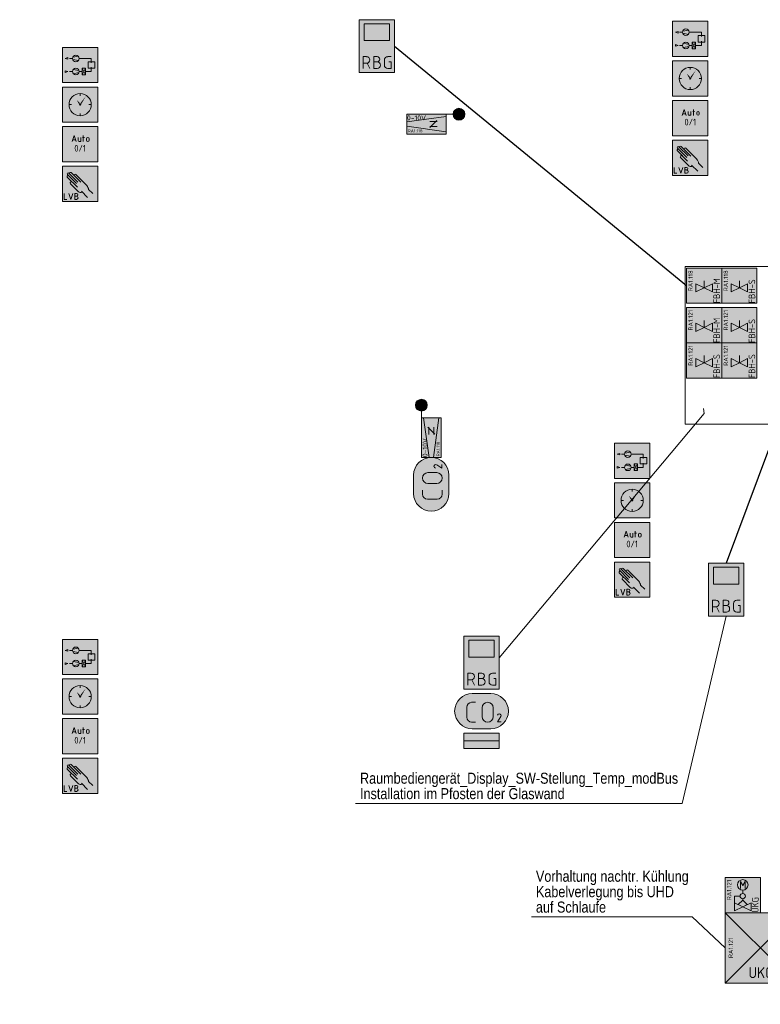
# Model space of a CAD drawing. Header units: metres. Extents: x -19.7 to 21.5, y -3.9 to 32.8.
# Tile 3 of 11: x -5.5 to 2.9, y 2.7 to 13.9. Entities that reach past the tile are written whole.
import ezdxf
from ezdxf.enums import TextEntityAlignment as Align

# ---------------------------------------------------------------- set-up
doc = ezdxf.new("R2010")
doc.units = ezdxf.units.M
doc.header["$MEASUREMENT"] = 0
doc.layers.add('INTERN_Bemerkung', color=6, linetype='Continuous', lineweight=30, plot=False)
for name, color, linetype, lineweight in [('TRI_CONNPTS', 7, 'Continuous', 0), ('TRI_H3D', 7, 'Continuous', 0), ('ZWP_480_SYM_E0', 5, 'Continuous', 13), ('ZWP_480_SYM_E0_2D', 7, 'Continuous', 0), ('ZWP_480_SYM_ORANGE_2D', 7, 'Continuous', 0), ('ZWP_480_SYM_SCHWARZ', 7, 'Continuous', 13), ('ZWP_480_SYM_SCHWARZ_2D', 7, 'Continuous', 0), ('ZWP_480_TEXT_1_50_TOP', 7, 'Continuous', 0), ('ZWP_480_TEXT_SCHWARZ', 7, 'Continuous', 0)]:
    doc.layers.add(name, color=color, linetype=linetype, lineweight=lineweight)
doc.layers.get('TRI_CONNPTS').off()
doc.layers.get('TRI_H3D').off()
doc.styles.add('ISOCP', font='isocp.shx')
doc.styles.add('Style-isocp', font='isocp.shx')
doc.styles.add('ZWP_1 50', font='ARIALN.TTF', dxfattribs={"height": 0.125})

# ---------------------------------------------------------------- blocks, each defined once
blk = doc.blocks.new('*U19')
at = {"color": 5, "linetype": 'Continuous', "lineweight": 13}
for p, q in [((0, -0.007), (-0.037, -0.007)), ((0.008, -0.007), (0.038, -0.067))]:
    blk.add_line(p, q, dxfattribs=at)
at = {"color": 5, "linetype": 'Continuous', "lineweight": 13, "flags": 128}
blk.add_lwpolyline([(-0.037, -0.067), (-0.037, 0.068), (0, 0.068)], dxfattribs=at)
at = {"color": 5, "linetype": 'Continuous', "lineweight": 13, "extrusion": (0, 0, -1)}
blk.add_arc((0, 0.03), 0.0375, 90, 270, dxfattribs=at)
blk = doc.blocks.new('*U20')
at = {"color": 5, "linetype": 'Continuous', "lineweight": 13}
for p, q in [((0, 0.008), (-0.037, 0.008)), ((-0.037, -0.067), (0, -0.067))]:
    blk.add_line(p, q, dxfattribs=at)
at = {"color": 5, "linetype": 'Continuous', "lineweight": 13, "flags": 128}
blk.add_lwpolyline([(0, 0.068), (-0.037, 0.068), (-0.037, -0.067)], dxfattribs=at)
at = {"color": 5, "linetype": 'Continuous', "lineweight": 13}
for centre, radius in [((0, 0.038), 0.03), ((0, -0.03), 0.0375)]:
    blk.add_arc(centre, radius, 270, 90, dxfattribs=at)
blk = doc.blocks.new('*U21')
at = {"color": 5, "linetype": 'Continuous', "lineweight": 13}
for p, q in [((-0.037, -0.03), (-0.037, 0.03)), ((0, 0.068), (0.038, 0.068))]:
    blk.add_line(p, q, dxfattribs=at)
at = {"color": 5, "linetype": 'Continuous', "lineweight": 13, "flags": 128}
blk.add_lwpolyline([(0.015, 0.008), (0.038, 0.008), (0.038, -0.067), (0, -0.067)], dxfattribs=at)
at = {"color": 5, "linetype": 'Continuous', "lineweight": 13, "extrusion": (0, 0, -1)}
for centre, start, end in [((0, 0.03), 0, 90), ((0, -0.03), 270, 0)]:
    blk.add_arc(centre, 0.0375, start, end, dxfattribs=at)
blk = doc.blocks.new('ZWP_480_Raumbediegerät_mit_Display_1')
at = {"color": 5, "lineweight": 13, "flags": 128}
blk.add_lwpolyline([(-0.2, 0.3), (0.2, 0.3), (0.2, -0.3), (-0.2, -0.3)], close=True, dxfattribs=at)
at = {"color": 254, "lineweight": 13, "extrusion": (0, 0, -1)}
blk.add_solid([(0.2, 0.3), (-0.2, 0.3), (0.2, -0.3), (-0.2, -0.3)], dxfattribs=at)
at = {"color": 5, "lineweight": 13}
blk.add_3dface([(-0.144, 0.254), (0.144, 0.254), (0.144, 0.064), (-0.144, 0.064)], dxfattribs=at)
at = {"color": 5, "linetype": 'Continuous', "lineweight": 13}
for name, p in [('*U19', (-0.117, -0.187)), ('*U20', (0.003, -0.187)), ('*U21', (0.123, -0.187))]:
    blk.add_blockref(name, p, dxfattribs=at)
blk = doc.blocks.new('ZWP_480_Raumbediegerät_mit_Display')
at = {"layer": 'ZWP_480_SYM_E0', "color": 5, "lineweight": 13}
blk.add_blockref('ZWP_480_Raumbediegerät_mit_Display_1', (0, 0), dxfattribs=at)
blk = doc.blocks.new('ZWP_480_Warnleuchte_optisch_GrünRot_1')
at = {"layer": 'ZWP_480_SYM_E0', "color": 5, "lineweight": 13, "extrusion": (0, 0, -1), "flags": 128}
for points in [[(0.2, -0.119), (-0.2, -0.119), (-0.2, -0.031), (0.2, -0.031)], [(0.2, -0.207), (-0.2, -0.207), (-0.2, -0.119), (0.2, -0.119)]]:
    blk.add_lwpolyline(points, close=True, dxfattribs=at)
at = {"layer": 'ZWP_480_SYM_E0', "color": 1, "lineweight": 13}
blk.add_solid([(-0.2, -0.119), (0.2, -0.119), (-0.2, -0.031), (0.2, -0.031)], dxfattribs=at)
at = {"layer": 'ZWP_480_SYM_E0', "color": 96, "lineweight": 13}
blk.add_solid([(-0.2, -0.207), (0.2, -0.207), (-0.2, -0.119), (0.2, -0.119)], dxfattribs=at)
at = {"layer": 'ZWP_480_SYM_E0', "color": 5, "lineweight": 13}
blk.add_3dface([(-0.2, -0.207), (0.2, -0.207), (0.2, -0.119), (-0.2, -0.119)], dxfattribs=at)
blk = doc.blocks.new('ZWP_480_Warnleuchte_optisch_GrünRot')
at = {"layer": 'ZWP_480_SYM_E0', "color": 5, "lineweight": 13}
blk.add_blockref('ZWP_480_Warnleuchte_optisch_GrünRot_1', (0, 0), dxfattribs=at)
blk = doc.blocks.new('*U32')
at = {"color": 5, "linetype": 'Continuous', "lineweight": 13}
for p, q in [((0.006, 0.113), (0.05, 0.113)), ((-0.05, -0.056), (-0.05, 0.056)), ((0.05, -0.112), (0.006, -0.112))]:
    blk.add_line(p, q, dxfattribs=at)
at = {"color": 5, "linetype": 'Continuous', "lineweight": 13, "extrusion": (0, 0, -1)}
for centre, start, end in [((-0.006, 0.056), 0, 90), ((-0.006, -0.056), 270, 0)]:
    blk.add_arc(centre, 0.0563, start, end, dxfattribs=at)
blk = doc.blocks.new('*U33')
at = {"color": 5, "linetype": 'Continuous', "lineweight": 13}
for p, q in [((-0.062, -0.05), (-0.062, 0.05)), ((0.063, 0.05), (0.063, -0.05))]:
    blk.add_line(p, q, dxfattribs=at)
at = {"color": 5, "linetype": 'Continuous', "lineweight": 13, "extrusion": (0, 0, -1)}
for centre, start, end in [((0, 0.05), 0, 180), ((0, -0.05), 180, 0)]:
    blk.add_arc(centre, 0.0625, start, end, dxfattribs=at)
blk = doc.blocks.new('*U34')
at = {"color": 5, "linetype": 'Continuous', "lineweight": 13, "flags": 128}
blk.add_lwpolyline([(0.017, 0.014), (-0.02, -0.045), (0.02, -0.045)], dxfattribs=at)
at = {"color": 5, "linetype": 'Continuous', "lineweight": 13, "extrusion": (0, 0, -1)}
for centre, radius, start, end in [((0, 0.024), 0.0206, 15.7197, 90.5405), ((0, 0.025), 0.0199, 89.7377, 211.9938)]:
    blk.add_arc(centre, radius, start, end, dxfattribs=at)
blk = doc.blocks.new('ZWP_480_Fuehler_CO2_1')
at = {"lineweight": 13, "extrusion": (0, 0, -1)}
blk.add_hatch(color=254, dxfattribs=at).paths.add_polyline_path([(0.105, -0.2, 1), (0.105, 0.2), (-0.105, 0.2, 1), (-0.105, -0.2)])
at = {"color": 5, "lineweight": 13, "flags": 128}
blk.add_lwpolyline([(-0.105, -0.2, -1), (-0.105, 0.2), (0.105, 0.2, -1), (0.105, -0.2)], format="xyb", close=True, dxfattribs=at)
at = {"color": 5, "linetype": 'Continuous', "lineweight": 13}
for name, p in [('*U32', (-0.118, -0.012)), ('*U33', (0.07, -0.012)), ('*U34', (0.203, -0.076))]:
    blk.add_blockref(name, p, dxfattribs=at)
blk = doc.blocks.new('ZWP_480_Fuehler_CO2')
at = {"layer": 'ZWP_480_SYM_E0', "color": 5, "lineweight": 13}
blk.add_blockref('ZWP_480_Fuehler_CO2_1', (0, 0), dxfattribs=at)
blk = doc.blocks.new('_T3D___2')
at = {"layer": 'ZWP_480_TEXT_1_50_TOP', "linetype": 'Continuous'}
for p, q in [((1.999, 4.985, 5.9), (2.499, 7.113, 5.9)), ((-1.709, 4.985, 5.9), (1.999, 4.985, 5.9))]:
    blk.add_line(p, q, dxfattribs=at)
at = {"layer": 'ZWP_480_TEXT_1_50_TOP', "linetype": 'Continuous', "style": 'ZWP_1 50'}
for s, p in [('Raumbediengerät_Display_SW-Stellung_Temp_modBus', (-1.659, 5.335, 5.9)), ('Installation im Pfosten der Glaswand', (-1.659, 5.16, 5.9))]:
    blk.add_text(s, height=0.125, dxfattribs=at).set_placement(p, align=Align.TOP_LEFT)
blk = doc.blocks.new('*U127')
at = {"color": 5, "linetype": 'Continuous', "lineweight": 13}
for p, q in [((0.006, 0.113), (0.05, 0.113)), ((-0.05, -0.056), (-0.05, 0.056)), ((0.05, -0.112), (0.006, -0.112))]:
    blk.add_line(p, q, dxfattribs=at)
at = {"color": 5, "linetype": 'Continuous', "lineweight": 13, "extrusion": (0, 0, -1)}
for centre, start, end in [((-0.006, 0.056), 0, 90), ((-0.006, -0.056), 270, 0)]:
    blk.add_arc(centre, 0.0563, start, end, dxfattribs=at)
blk = doc.blocks.new('*U128')
at = {"color": 5, "linetype": 'Continuous', "lineweight": 13}
for p, q in [((-0.062, -0.05), (-0.062, 0.05)), ((0.063, 0.05), (0.063, -0.05))]:
    blk.add_line(p, q, dxfattribs=at)
at = {"color": 5, "linetype": 'Continuous', "lineweight": 13, "extrusion": (0, 0, -1)}
for centre, start, end in [((0, 0.05), 0, 180), ((0, -0.05), 180, 0)]:
    blk.add_arc(centre, 0.0625, start, end, dxfattribs=at)
blk = doc.blocks.new('*U129')
at = {"color": 5, "linetype": 'Continuous', "lineweight": 13, "flags": 128}
blk.add_lwpolyline([(0.017, 0.014), (-0.02, -0.045), (0.02, -0.045)], dxfattribs=at)
at = {"color": 5, "linetype": 'Continuous', "lineweight": 13, "extrusion": (0, 0, -1)}
for centre, radius, start, end in [((0, 0.024), 0.0206, 15.7197, 90.5405), ((0, 0.025), 0.0199, 89.7377, 211.9938)]:
    blk.add_arc(centre, radius, start, end, dxfattribs=at)
blk = doc.blocks.new('ZWP_480_Fuehler_CO2_1_1')
at = {"lineweight": 13, "extrusion": (0, 0, -1)}
blk.add_hatch(color=254, dxfattribs=at).paths.add_polyline_path([(0.105, -0.2, 1), (0.105, 0.2), (-0.105, 0.2, 1), (-0.105, -0.2)])
at = {"color": 5, "lineweight": 13, "flags": 128}
blk.add_lwpolyline([(-0.105, -0.2, -1), (-0.105, 0.2), (0.105, 0.2, -1), (0.105, -0.2)], format="xyb", close=True, dxfattribs=at)
at = {"color": 5, "linetype": 'Continuous', "lineweight": 13}
for name, p in [('*U127', (-0.118, -0.012)), ('*U128', (0.07, -0.012)), ('*U129', (0.203, -0.076))]:
    blk.add_blockref(name, p, dxfattribs=at)
blk = doc.blocks.new('ZWP_480_Fuehler_CO2_2')
at = {"layer": 'ZWP_480_SYM_E0', "color": 5, "lineweight": 13}
blk.add_blockref('ZWP_480_Fuehler_CO2_1_1', (0, 0), dxfattribs=at)
blk = doc.blocks.new('ZWP_480_VVR_stetig_klein_1')
at = {"lineweight": 13}
h = blk.add_hatch(color=254, dxfattribs=at)
edge = h.paths.add_edge_path()
edge.add_arc((0.369, 0.112), 0.0675, 0, 360)
at = {"color": 5, "lineweight": 13}
for p, q in [((0.301, 0.112), (0.225, 0.112)), ((0.344, 0.074), (0.344, 0.15)), ((0.344, 0.15), (0.369, 0.108)), ((0.369, 0.108), (0.394, 0.15)), ((0.394, 0.15), (0.394, 0.074)), ((-0.225, 0.025), (0.225, 0.087)), ((0.037, 0.028), (0.121, 0.028)), ((0.038, -0.04), (0.118, 0.04)), ((-0.225, -0.025), (0.225, -0.087)), ((0.037, -0.028), (0.121, -0.028))]:
    blk.add_line(p, q, dxfattribs=at)
at = {"color": 5, "lineweight": 13, "flags": 128}
blk.add_lwpolyline([(-0.225, 0.112), (0.225, 0.112), (0.225, -0.113), (-0.225, -0.113)], close=True, dxfattribs=at)
at = {"color": 5, "lineweight": 13}
blk.add_circle((0.369, 0.112), 0.0675, dxfattribs=at)
at = {"color": 254, "lineweight": 13, "extrusion": (0, 0, -1)}
blk.add_solid([(0.225, 0.112), (-0.225, 0.112), (0.225, -0.113), (-0.225, -0.113)], dxfattribs=at)
at = {"color": 7, "char_height": 0.10125, "attachment_point": 4, "style": 'ISOCP'}
for s, insert in [('\\H0.555556x;\\C7;0-10V', (-0.221, 0.071)), ('\\H0.345679x;\\C7;RA1.118', (-0.211, -0.078))]:
    blk.add_mtext(s, dxfattribs=dict(at, insert=insert))
blk = doc.blocks.new('ZWP_480_VVR_stetig_klein')
at = {"layer": 'ZWP_480_SYM_E0', "color": 5, "lineweight": 13}
blk.add_blockref('ZWP_480_VVR_stetig_klein_1', (0, 0), dxfattribs=at)
blk = doc.blocks.new('ZWP_480_Ventil_thermoelektr_1_9')
at = {"color": 5, "lineweight": 13}
for p, q in [((-0.094, 0.024), (0, -0.023)), ((-0.094, -0.07), (-0.094, 0.024)), ((0, 0.057), (0, -0.023)), ((0.094, 0.024), (0, -0.023)), ((0.094, -0.07), (0.094, 0.024)), ((0, -0.023), (-0.094, -0.07)), ((0, -0.023), (0.094, -0.07))]:
    blk.add_line(p, q, dxfattribs=at)
at = {"color": 5, "lineweight": 13, "flags": 128}
blk.add_lwpolyline([(-0.2, 0.202), (0.2, 0.202), (0.2, -0.198), (-0.2, -0.198)], close=True, dxfattribs=at)
blk.add_lwpolyline([(-0.2, 0.202), (0.2, 0.202), (0.2, -0.198), (-0.2, -0.198)], close=True, dxfattribs=at)
at = {"color": 254, "lineweight": 13, "extrusion": (0, 0, -1)}
blk.add_solid([(0.2, 0.202), (-0.2, 0.202), (0.2, -0.198), (-0.2, -0.198)], dxfattribs=at)
blk.add_solid([(0.2, 0.202), (-0.2, 0.202), (0.2, -0.198), (-0.2, -0.198)], dxfattribs=at)
at = {"rotation": 90, "style": 'ISOCP'}
for s, insert, char_height, attachment_point in [('\\H0.277778x;RA1.118', (-0.179, 0.176), 0.18, 3), ('\\H0.5x;FBH-M', (0.142, -0.198), 0.15, 4)]:
    blk.add_mtext(s, dxfattribs=dict(at, insert=insert, char_height=char_height, attachment_point=attachment_point))
blk = doc.blocks.new('ZWP_480_Ventil_thermoelektr_10')
at = {"layer": 'ZWP_480_SYM_E0_2D', "color": 5, "lineweight": 13}
blk.add_blockref('ZWP_480_Ventil_thermoelektr_1_9', (0, 0), dxfattribs=at)
blk = doc.blocks.new('ZWP_480_Ventil_thermoelektr_1_10')
at = {"color": 5, "lineweight": 13}
for p, q in [((-0.094, 0.024), (0, -0.023)), ((-0.094, -0.07), (-0.094, 0.024)), ((0, 0.057), (0, -0.023)), ((0.094, 0.024), (0, -0.023)), ((0.094, -0.07), (0.094, 0.024)), ((0, -0.023), (-0.094, -0.07)), ((0, -0.023), (0.094, -0.07))]:
    blk.add_line(p, q, dxfattribs=at)
at = {"color": 5, "lineweight": 13, "flags": 128}
blk.add_lwpolyline([(-0.2, 0.202), (0.2, 0.202), (0.2, -0.198), (-0.2, -0.198)], close=True, dxfattribs=at)
blk.add_lwpolyline([(-0.2, 0.202), (0.2, 0.202), (0.2, -0.198), (-0.2, -0.198)], close=True, dxfattribs=at)
at = {"color": 254, "lineweight": 13, "extrusion": (0, 0, -1)}
blk.add_solid([(0.2, 0.202), (-0.2, 0.202), (0.2, -0.198), (-0.2, -0.198)], dxfattribs=at)
blk.add_solid([(0.2, 0.202), (-0.2, 0.202), (0.2, -0.198), (-0.2, -0.198)], dxfattribs=at)
at = {"rotation": 90, "style": 'ISOCP'}
for s, insert, char_height, attachment_point in [('\\H0.277778x;RA1.118', (-0.179, 0.176), 0.18, 3), ('\\H0.5x;FBH-S', (0.142, -0.198), 0.15, 4)]:
    blk.add_mtext(s, dxfattribs=dict(at, insert=insert, char_height=char_height, attachment_point=attachment_point))
blk = doc.blocks.new('ZWP_480_Ventil_thermoelektr_11')
at = {"layer": 'ZWP_480_SYM_E0_2D', "color": 5, "lineweight": 13}
blk.add_blockref('ZWP_480_Ventil_thermoelektr_1_10', (0, 0), dxfattribs=at)
blk = doc.blocks.new('ZWP_480_Anlsch_Anlagenbild_kl_1')
at = {"color": 250, "lineweight": 13}
for p, q in [((0.163, 0.275), (0.128, 0.275)), ((0.163, 0.275), (0.128, 0.275)), ((0.165, 0.287), (0.23, 0.299)), ((0.165, 0.263), (0.23, 0.251)), ((0.238, 0.275), (0.377, 0.275)), ((0.377, 0.226), (0.377, 0.275)), ((0.163, 0.125), (0.128, 0.125)), ((0.236, 0.137), (0.171, 0.149)), ((0.236, 0.113), (0.171, 0.101)), ((0.238, 0.125), (0.273, 0.125)), ((0.311, 0.163), (0.273, 0.088)), ((0.273, 0.163), (0.311, 0.088)), ((0.377, 0.125), (0.311, 0.125)), ((0.377, 0.125), (0.377, 0.174))]:
    blk.add_line(p, q, dxfattribs=at)
at = {"color": 250, "lineweight": 13, "flags": 128}
blk.add_lwpolyline([(0.05, 0.4), (0.45, 0.4), (0.45, 0), (0.05, 0)], close=True, dxfattribs=at)
at = {"color": 250, "lineweight": 13}
for centre in [(0.201, 0.275), (0.201, 0.125)]:
    blk.add_circle(centre, 0.0375, dxfattribs=at)
at = {"color": 254, "lineweight": 13, "extrusion": (0, 0, -1)}
blk.add_solid([(-0.05, 0.4), (-0.45, 0.4), (-0.05, 0), (-0.45, 0)], dxfattribs=at)
at = {"color": 250, "lineweight": 13}
for points in [[(0.111, 0.284), (0.081, 0.275), (0.111, 0.266)], [(0.34, 0.237), (0.415, 0.237), (0.415, 0.163), (0.34, 0.163)], [(0.081, 0.134), (0.111, 0.125), (0.081, 0.116)], [(0.273, 0.163), (0.311, 0.163), (0.311, 0.088), (0.273, 0.088)]]:
    blk.add_3dface(points, dxfattribs=at)
blk = doc.blocks.new('ZWP_480_Anlsch_Anlagenbild_kl')
at = {"layer": 'ZWP_480_SYM_SCHWARZ', "color": 250, "lineweight": 13}
blk.add_blockref('ZWP_480_Anlsch_Anlagenbild_kl_1', (0, 0), dxfattribs=at)
blk = doc.blocks.new('ZWP_480_Anlsch_Zeitschaltprogramm_kl_1')
at = {"color": 250, "lineweight": 13}
for p, q in [((0.25, 0.326), (0.25, 0.3)), ((0.15, 0.2), (0.124, 0.2)), ((0.376, 0.2), (0.35, 0.2)), ((0.25, 0.1), (0.25, 0.074))]:
    blk.add_line(p, q, dxfattribs=at)
at = {"color": 250, "lineweight": 13, "flags": 128}
blk.add_lwpolyline([(0.05, 0.4), (0.45, 0.4), (0.45, 0), (0.05, 0)], close=True, dxfattribs=at)
at = {"color": 250, "lineweight": 13}
for radius in [0.126, 0.00655]:
    blk.add_circle((0.25, 0.2), radius, dxfattribs=at)
at = {"color": 254, "lineweight": 13, "extrusion": (0, 0, -1)}
blk.add_solid([(-0.05, 0.4), (-0.45, 0.4), (-0.05, 0), (-0.45, 0)], dxfattribs=at)
at = {"color": 7, "lineweight": 13}
blk.add_solid([(0.25, 0.2), (0.244, 0.221), (0.232, 0.213), (0.211, 0.255)], dxfattribs=at)
at = {"color": 7, "lineweight": 13, "extrusion": (0, 0, -1)}
blk.add_solid([(-0.25, 0.2), (-0.256, 0.221), (-0.267, 0.213), (-0.314, 0.294)], dxfattribs=at)
blk = doc.blocks.new('ZWP_480_Anlsch_Zeitschaltprogramm_kl')
at = {"layer": 'ZWP_480_SYM_SCHWARZ', "color": 250, "lineweight": 13}
blk.add_blockref('ZWP_480_Anlsch_Zeitschaltprogramm_kl_1', (0, 0), dxfattribs=at)
blk = doc.blocks.new('*U91')
at = {"color": 250, "lineweight": 13}
blk.add_line((0.032, -0.03), (-0.032, -0.03), dxfattribs=at)
at = {"color": 250, "lineweight": 13, "flags": 128}
blk.add_lwpolyline([(-0.045, -0.068), (0, 0.067), (0.045, -0.068)], dxfattribs=at)
blk = doc.blocks.new('*U92')
at = {"color": 250, "lineweight": 13}
blk.add_line((-0.03, 0.045), (-0.03, -0.019), dxfattribs=at)
at = {"color": 250, "lineweight": 13, "flags": 128}
blk.add_lwpolyline([(-0.004, -0.045), (0.03, -0.045), (0.03, 0.045)], dxfattribs=at)
at = {"color": 250, "lineweight": 13}
blk.add_arc((-0.004, -0.019), 0.0262, 180, 270, dxfattribs=at)
blk = doc.blocks.new('*U93')
at = {"color": 250, "lineweight": 13}
for p, q in [((-0.023, 0.022), (0.022, 0.022)), ((-0.008, -0.068), (-0.008, 0.067))]:
    blk.add_line(p, q, dxfattribs=at)
blk = doc.blocks.new('*U94')
at = {"color": 250, "lineweight": 13}
for p, q in [((-0.03, -0.015), (-0.03, 0.015)), ((0.03, 0.015), (0.03, -0.015))]:
    blk.add_line(p, q, dxfattribs=at)
at = {"color": 250, "lineweight": 13, "extrusion": (0, 0, -1)}
for centre, start, end in [((0, 0.015), 0, 180), ((0, -0.015), 180, 0)]:
    blk.add_arc(centre, 0.03, start, end, dxfattribs=at)
blk = doc.blocks.new('ZWP_480_Anlsch_Anlagenschalter_kl_1_1')
at = {"color": 250, "lineweight": 13, "flags": 128}
blk.add_lwpolyline([(0.05, 0.4), (0.45, 0.4), (0.45, 0), (0.05, 0)], close=True, dxfattribs=at)
at = {"color": 254, "lineweight": 13, "extrusion": (0, 0, -1)}
blk.add_solid([(-0.05, 0.4), (-0.45, 0.4), (-0.05, 0), (-0.45, 0)], dxfattribs=at)
at = {"color": 250, "lineweight": 13, "xscale": 0.5, "yscale": 0.5}
for name, p in [('*U91', (0.181, 0.265)), ('*U92', (0.241, 0.254)), ('*U93', (0.289, 0.265)), ('*U94', (0.338, 0.254))]:
    blk.add_blockref(name, p, dxfattribs=at)
at = {"style": 'Style-isocp'}
blk.add_text('0/1', height=0.075, dxfattribs=at).set_placement((0.25, 0.192), align=Align.TOP_CENTER)
blk = doc.blocks.new('ZWP_480_Anlsch_Anlagenschalter_kl_2')
at = {"layer": 'ZWP_480_SYM_SCHWARZ_2D', "color": 250, "lineweight": 13}
blk.add_blockref('ZWP_480_Anlsch_Anlagenschalter_kl_1_1', (0, 0), dxfattribs=at)
blk = doc.blocks.new('*U58')
at = {"color": 250, "linetype": 'Continuous', "lineweight": 13}
for p, q in [((0, 0.008), (-0.038, 0.008)), ((-0.038, -0.067), (0, -0.067))]:
    blk.add_line(p, q, dxfattribs=at)
at = {"color": 250, "linetype": 'Continuous', "lineweight": 13, "flags": 128}
blk.add_lwpolyline([(0, 0.068), (-0.038, 0.068), (-0.038, -0.067)], dxfattribs=at)
at = {"color": 250, "linetype": 'Continuous', "lineweight": 13}
for centre, radius in [((0, 0.038), 0.03), ((0, -0.03), 0.0375)]:
    blk.add_arc(centre, radius, 270, 90, dxfattribs=at)
blk = doc.blocks.new('ZWP_480_Anlsch_Handeingriff_LVB_kl_1')
at = {"color": 250, "lineweight": 13}
for p, q in [((0.219, 0.162), (0.104, 0.277)), ((0.21, 0.203), (0.106, 0.307)), ((0.225, 0.22), (0.122, 0.323)), ((0.257, 0.219), (0.148, 0.328)), ((0.326, 0.182), (0.2, 0.308)), ((0.229, 0.112), (0.139, 0.201)), ((0.335, 0.047), (0.266, 0.116)), ((0.393, 0.091), (0.345, 0.138))]:
    blk.add_line(p, q, dxfattribs=at)
at = {"color": 250, "lineweight": 13, "flags": 128}
blk.add_lwpolyline([(0.05, 0.4), (0.45, 0.4), (0.45, 0), (0.05, 0)], close=True, dxfattribs=at)
at = {"color": 250, "linetype": 'Continuous', "lineweight": 13, "flags": 128}
for points in [[(0.069, 0.091), (0.069, 0.024), (0.099, 0.024)], [(0.122, 0.091), (0.144, 0.024), (0.167, 0.091)]]:
    blk.add_lwpolyline(points, dxfattribs=at)
at = {"color": 250, "lineweight": 13}
for centre, radius, start, end in [((0.112, 0.285), 0.0112, 39.1885, 225), ((0.114, 0.315), 0.0112, 45, 225), ((0.14, 0.32), 0.0112, 45, 225), ((0.151, 0.21), 0.0143, 39.3773, 225), ((0.192, 0.3), 0.0112, 45, 225), ((0.255, 0.139), 0.0378, 225, 302.1988)]:
    blk.add_arc(centre, radius, start, end, dxfattribs=at)
blk.add_ellipse((0.318, 0.164), major_axis=(0.0237, -0.04), ratio=0.353513, start_param=0.67387, end_param=1.817169, dxfattribs=at)
at = {"color": 254, "lineweight": 13, "extrusion": (0, 0, -1)}
blk.add_solid([(-0.05, 0.4), (-0.45, 0.4), (-0.05, 0), (-0.45, 0)], dxfattribs=at)
at = {"color": 250, "linetype": 'Continuous', "lineweight": 13, "xscale": 0.5, "yscale": 0.5}
blk.add_blockref('*U58', (0.208, 0.057), dxfattribs=at)
blk = doc.blocks.new('ZWP_480_Anlsch_Handeingriff_LVB_kl')
at = {"layer": 'ZWP_480_SYM_SCHWARZ', "color": 250, "lineweight": 13}
blk.add_blockref('ZWP_480_Anlsch_Handeingriff_LVB_kl_1', (0, 0), dxfattribs=at)
blk = doc.blocks.new('ZWP_480_Ventil_thermoelektr_1_15')
at = {"color": 5, "lineweight": 13}
for p, q in [((-0.094, 0.024), (0, -0.023)), ((-0.094, -0.07), (-0.094, 0.024)), ((0, 0.057), (0, -0.023)), ((0.094, 0.024), (0, -0.023)), ((0.094, -0.07), (0.094, 0.024)), ((0, -0.023), (-0.094, -0.07)), ((0, -0.023), (0.094, -0.07))]:
    blk.add_line(p, q, dxfattribs=at)
at = {"color": 5, "lineweight": 13, "flags": 128}
blk.add_lwpolyline([(-0.2, 0.202), (0.2, 0.202), (0.2, -0.198), (-0.2, -0.198)], close=True, dxfattribs=at)
blk.add_lwpolyline([(-0.2, 0.202), (0.2, 0.202), (0.2, -0.198), (-0.2, -0.198)], close=True, dxfattribs=at)
at = {"color": 254, "lineweight": 13, "extrusion": (0, 0, -1)}
blk.add_solid([(0.2, 0.202), (-0.2, 0.202), (0.2, -0.198), (-0.2, -0.198)], dxfattribs=at)
blk.add_solid([(0.2, 0.202), (-0.2, 0.202), (0.2, -0.198), (-0.2, -0.198)], dxfattribs=at)
at = {"rotation": 90, "style": 'ISOCP'}
for s, insert, char_height, attachment_point in [('\\H0.277778x;RA1.121', (-0.179, 0.176), 0.18, 3), ('\\H0.5x;FBH-S', (0.142, -0.198), 0.15, 4)]:
    blk.add_mtext(s, dxfattribs=dict(at, insert=insert, char_height=char_height, attachment_point=attachment_point))
blk = doc.blocks.new('ZWP_480_Ventil_thermoelektr_16')
at = {"layer": 'ZWP_480_SYM_E0_2D', "color": 5, "lineweight": 13}
blk.add_blockref('ZWP_480_Ventil_thermoelektr_1_15', (0, 0), dxfattribs=at)
blk = doc.blocks.new('ZWP_480_Ventil_thermoelektr_1_16')
at = {"color": 5, "lineweight": 13}
for p, q in [((-0.094, 0.024), (0, -0.023)), ((-0.094, -0.07), (-0.094, 0.024)), ((0, 0.057), (0, -0.023)), ((0.094, 0.024), (0, -0.023)), ((0.094, -0.07), (0.094, 0.024)), ((0, -0.023), (-0.094, -0.07)), ((0, -0.023), (0.094, -0.07))]:
    blk.add_line(p, q, dxfattribs=at)
at = {"color": 5, "lineweight": 13, "flags": 128}
blk.add_lwpolyline([(-0.2, 0.202), (0.2, 0.202), (0.2, -0.198), (-0.2, -0.198)], close=True, dxfattribs=at)
blk.add_lwpolyline([(-0.2, 0.202), (0.2, 0.202), (0.2, -0.198), (-0.2, -0.198)], close=True, dxfattribs=at)
at = {"color": 254, "lineweight": 13, "extrusion": (0, 0, -1)}
blk.add_solid([(0.2, 0.202), (-0.2, 0.202), (0.2, -0.198), (-0.2, -0.198)], dxfattribs=at)
blk.add_solid([(0.2, 0.202), (-0.2, 0.202), (0.2, -0.198), (-0.2, -0.198)], dxfattribs=at)
at = {"rotation": 90, "style": 'ISOCP'}
for s, insert, char_height, attachment_point in [('\\H0.277778x;RA1.121', (-0.179, 0.176), 0.18, 3), ('\\H0.5x;FBH-M', (0.142, -0.198), 0.15, 4)]:
    blk.add_mtext(s, dxfattribs=dict(at, insert=insert, char_height=char_height, attachment_point=attachment_point))
blk = doc.blocks.new('ZWP_480_Ventil_thermoelektr_17')
at = {"layer": 'ZWP_480_SYM_E0_2D', "color": 5, "lineweight": 13}
blk.add_blockref('ZWP_480_Ventil_thermoelektr_1_16', (0, 0), dxfattribs=at)
blk = doc.blocks.new('ZWP_480_Umluftkühlgerät_1_4')
at = {"color": 30, "lineweight": 13}
for p, q in [((0.4, 0.4), (-0.4, -0.4)), ((0.4, -0.4), (-0.4, 0.4))]:
    blk.add_line(p, q, dxfattribs=at)
at = {"color": 30, "lineweight": 13, "flags": 128}
blk.add_lwpolyline([(-0.4, 0.4), (0.4, 0.4), (0.4, -0.4), (-0.4, -0.4)], close=True, dxfattribs=at)
at = {"color": 254, "lineweight": 13, "extrusion": (0, 0, -1)}
blk.add_solid([(0.4, 0.4), (-0.4, 0.4), (0.4, -0.4), (-0.4, -0.4)], dxfattribs=at)
at = {"insert": (-0.361, 0.001), "char_height": 0.18, "attachment_point": 2, "rotation": 90, "style": 'ISOCP'}
blk.add_mtext('\\H0.277778x;RA1.121', dxfattribs=at)
at = {"insert": (0.008, -0.281), "char_height": 0.125, "attachment_point": 5, "style": 'ISOCP'}
blk.add_mtext('UKG', dxfattribs=at)
blk = doc.blocks.new('ZWP_480_Umluftkühlgerät_5')
at = {"layer": 'ZWP_480_SYM_ORANGE_2D', "color": 30, "lineweight": 13}
blk.add_blockref('ZWP_480_Umluftkühlgerät_1_4', (0, 0), dxfattribs=at)
blk = doc.blocks.new('ZWP_480_Ventil_2Weg_druckunabhängig_1_4')
at = {"color": 30, "lineweight": 13}
for p, q in [((0, 0.055), (0, 0.018)), ((-0.094, -0.012), (-0.094, -0.087)), ((-0.094, -0.012), (-0.03, -0.012)), ((-0.094, -0.087), (0, -0.133)), ((-0.094, -0.18), (-0.094, -0.087)), ((0, -0.042), (0, -0.058)), ((0.094, -0.087), (0, -0.133)), ((0.094, -0.18), (0.094, -0.087)), ((0, -0.133), (-0.094, -0.18)), ((0, -0.133), (0.094, -0.18))]:
    blk.add_line(p, q, dxfattribs=at)
at = {"color": 30, "lineweight": 13, "flags": 128}
blk.add_lwpolyline([(-0.2, 0.2), (0.2, 0.2), (0.2, -0.2), (-0.2, -0.2)], close=True, dxfattribs=at)
blk.add_lwpolyline([(-0.2, 0.2), (0.2, 0.2), (0.2, -0.2), (-0.2, -0.2)], close=True, dxfattribs=at)
at = {"color": 30, "linetype": 'Continuous', "lineweight": 13, "flags": 128}
blk.add_lwpolyline([(-0.026, 0.075), (-0.026, 0.154), (0, 0.11), (0.026, 0.154), (0.026, 0.075)], dxfattribs=at)
at = {"color": 30, "lineweight": 13}
for centre, radius in [((0, 0.115), 0.06), ((0, -0.012), 0.03)]:
    blk.add_circle(centre, radius, dxfattribs=at)
at = {"color": 254, "lineweight": 13, "extrusion": (0, 0, -1)}
blk.add_solid([(0.2, 0.2), (-0.2, 0.2), (0.2, -0.2), (-0.2, -0.2)], dxfattribs=at)
blk.add_solid([(0.2, 0.2), (-0.2, 0.2), (0.2, -0.2), (-0.2, -0.2)], dxfattribs=at)
at = {"color": 30, "lineweight": 13}
blk.add_3dface([(-0.05, -0.108), (0, -0.058), (0.05, -0.108), (0, -0.133)], dxfattribs=at)
at = {"rotation": 90, "style": 'ISOCP'}
for s, insert, char_height, attachment_point in [('\\H0.277778x;RA1.121', (-0.179, 0.174), 0.18, 3), ('\\H0.5x;UKG', (0.142, -0.2), 0.15, 4)]:
    blk.add_mtext(s, dxfattribs=dict(at, insert=insert, char_height=char_height, attachment_point=attachment_point))
blk = doc.blocks.new('ZWP_480_Ventil_2Weg_druckunabhängig_5')
at = {"layer": 'ZWP_480_SYM_ORANGE_2D', "color": 30, "lineweight": 13}
blk.add_blockref('ZWP_480_Ventil_2Weg_druckunabhängig_1_4', (0, 0), dxfattribs=at)
blk = doc.blocks.new('_T3D___13')
at = {"layer": 'ZWP_480_TEXT_1_50_TOP', "linetype": 'Continuous'}
for p, q in [((0.289, 3.697, 0.002), (2.115, 3.697, 0.002)), ((2.115, 3.697, 0.002), (2.488, 3.346, 0.002))]:
    blk.add_line(p, q, dxfattribs=at)
at = {"layer": 'ZWP_480_TEXT_1_50_TOP', "linetype": 'Continuous', "style": 'ZWP_1 50'}
for s, p in [('Vorhaltung nachtr. Kühlung', (0.339, 4.222, 0.002)), ('Kabelverlegung bis UHD', (0.339, 4.047, 0.002)), ('auf Schlaufe', (0.339, 3.872, 0.002))]:
    blk.add_text(s, height=0.125, dxfattribs=at).set_placement(p, align=Align.TOP_LEFT)

msp = doc.modelspace()

# ---------------------------------------------------------------- linework, layer by layer
at = {"layer": 'INTERN_Bemerkung', "lineweight": 30}
for p, q in [((-1.268, 13.584, 7.231), (2.05, 10.865, 7.231)), ((3.1, 9.315), (2.499, 7.713))]:
    msp.add_line(p, q, dxfattribs=at)
at = {"layer": 'INTERN_Bemerkung', "lineweight": 0}
for p, q in [((2.25, 9.415, 7.231), (-0.079, 6.641, 7.231)), ((2.241, 9.47, 7.231), (2.25, 9.415, 7.231))]:
    msp.add_line(p, q, dxfattribs=at)
at = {"layer": 'ZWP_480_SYM_E0', "color": 5, "lineweight": 13}
msp.add_3dface([(2.036, 11.082, 2.045), (3.359, 11.082, 2.045), (3.359, 9.291, 2.045), (2.036, 9.291, 2.045)], dxfattribs=at)

# ---------------------------------------------------------------- block references
at = {"layer": 'TRI_CONNPTS'}
for name, p in [('ZWP_480_Raumbediegerät_mit_Display', (-1.468, 13.584, 7.23)), ('ZWP_480_Anlsch_Anlagenbild_kl', (1.842, 13.467, 7.23)), ('ZWP_480_Anlsch_Anlagenbild_kl', (-5.088, 13.17, 7.23)), ('ZWP_480_Anlsch_Zeitschaltprogramm_kl', (1.842, 13.017, 7.23)), ('ZWP_480_Anlsch_Zeitschaltprogramm_kl', (-5.088, 12.72, 7.23)), ('ZWP_480_VVR_stetig_klein', (-0.904, 12.699, 7.23)), ('ZWP_480_Anlsch_Anlagenschalter_kl_2', (1.842, 12.567, 7.23)), ('ZWP_480_Anlsch_Anlagenschalter_kl_2', (-5.088, 12.27, 7.23)), ('ZWP_480_Anlsch_Handeingriff_LVB_kl', (1.842, 12.117, 7.23)), ('ZWP_480_Anlsch_Handeingriff_LVB_kl', (-5.088, 11.82, 7.23)), ('ZWP_480_Ventil_thermoelektr_10', (2.25, 10.863, 7.23)), ('ZWP_480_Ventil_thermoelektr_11', (2.65, 10.863, 7.23)), ('ZWP_480_Ventil_thermoelektr_17', (2.25, 10.413, 7.23)), ('ZWP_480_Ventil_thermoelektr_16', (2.65, 10.413, 7.23)), ('ZWP_480_Ventil_thermoelektr_16', (2.25, 10.013, 7.23)), ('ZWP_480_Ventil_thermoelektr_16', (2.65, 10.013, 7.23)), ('ZWP_480_Anlsch_Anlagenbild_kl', (1.182, 8.677, 7.23)), ('ZWP_480_Anlsch_Zeitschaltprogramm_kl', (1.182, 8.227, 7.23)), ('ZWP_480_Anlsch_Anlagenschalter_kl_2', (1.182, 7.777, 7.23)), ('ZWP_480_Anlsch_Handeingriff_LVB_kl', (1.182, 7.327, 7.23)), ('ZWP_480_Raumbediegerät_mit_Display', (2.499, 7.413, 7.23)), ('ZWP_480_Anlsch_Anlagenbild_kl', (-5.088, 6.449, 7.23)), ('ZWP_480_Raumbediegerät_mit_Display', (-0.279, 6.584, 7.23)), ('ZWP_480_Anlsch_Zeitschaltprogramm_kl', (-5.088, 5.999, 7.23)), ('ZWP_480_Fuehler_CO2', (-0.279, 6.034, 7.23)), ('ZWP_480_Anlsch_Anlagenschalter_kl_2', (-5.088, 5.549, 7.23)), ('ZWP_480_Anlsch_Handeingriff_LVB_kl', (-5.088, 5.099, 7.23)), ('ZWP_480_Ventil_2Weg_druckunabhängig_5', (2.688, 3.946, -0.003)), ('ZWP_480_Umluftkühlgerät_5', (2.888, 3.346, -0.003))]:
    msp.add_blockref(name, p, dxfattribs=at)
at = {"layer": 'TRI_CONNPTS', "rotation": 90}
for name, p in [('ZWP_480_VVR_stetig_klein', (-0.85, 9.139, 7.23)), ('ZWP_480_Fuehler_CO2_2', (-0.85, 8.61, 7.23))]:
    msp.add_blockref(name, p, dxfattribs=at)
at = {"layer": 'TRI_CONNPTS', "extrusion": (0, 0, -1), "rotation": 180}
msp.add_blockref('ZWP_480_Warnleuchte_optisch_GrünRot', (0.279, 5.577, -7.23), dxfattribs=at)
at = {"layer": 'TRI_H3D', "color": 7, "linetype": 'Continuous', "lineweight": 0}
for name, p in [('_T3D___2', (0, 0, 1.331)), ('_T3D___13', (0, 0, 0))]:
    msp.add_blockref(name, p, dxfattribs=at)

# ---------------------------------------------------------------- texts
at = {"layer": 'ZWP_480_TEXT_SCHWARZ', "linetype": 'Continuous', "lineweight": 0, "insert": (-12.846, 8.82), "char_height": 0.15, "width": 9.6536, "attachment_point": 1, "line_spacing_factor": 0.914706, "style": 'ZWP_1 50'}
msp.add_mtext('\\pt0.375;\\P\\pt0.5;\\H1.66667x;1.118 - Konferenz\\P\\pt0.375,0.375;\\fArial Narrow|b0|i0|c00|p39;\\Q0;\\H0.5x;\\A1;siehe Leitdetail Nutzungsräume mit FBH, RBG, VVR, CO2\\P\\PRaumausstattung\\P•^I   H: FBH, K: - L: VVR\\P•     ^IGA: RBG mit SW-Steller und T-Raumfühler (modBus), \\P^IFBH-Ventil thermoelektrisch, CO2-Abluft\\P\\PBetriebsarten\\P•^IAbschaltbetrieb\\P•^INennbetrieb\\P\\PBetriebsartenschaltung\\P•^IBetriebsart Absenkbetrieb über Zeitschaltprogramm 18...7 Uhr mit Betriebszeitverlängerung                 \\P         2h bei Betätigung RBG, mit zentraler SW-Vorgabe t-Raum min = 18°C\\P•^IBetriebsart Nennbetrieb über Zeitschaltprogramm 7...18Uhr mit zentraler SW-Vorgabe t-   \\P         Raum min = 20°C mit lokaler SW-Schiebun +/-3K\\P•^IAnlagen- und Betriebsartenschaltung über GLT-Schalter \\P\\P\\PRegelfunktionen\\P•^IRaumtemperaturregelung mittels Anteuerung  FBH (Heiz-Sequenz)\\P^ItRaum Soll = f(ta) mit tRaumSoll = 20°C, SW-Schiebung über Raumbediengerät +/-3K\\P•^ILuftmengenregelung abluftqualitätsabhängig mit CO2-Soll entsprechend \\P^IKategorie II EN 16798-1 ca. 550ppm über Außenluft -> CO2Abluft Soll = 900ppm\\P\\PBesonderheiten Mobile Trennwand: \\PDie optional abtrennbaren Raumteile  (Trennwankontakt) werden im gemeinsamen \\PBetriebsfall als ein Raum bedient (RBG Letztwertstellung wirkt auf beide). Bei Raumtrennung \\Pbilden die getrennten Räume getrennte Regelkreise für Raumtemperaturregelung.\\P\\P\\P\\P\\P', dxfattribs=at)

doc.saveas('drawing.dxf')
